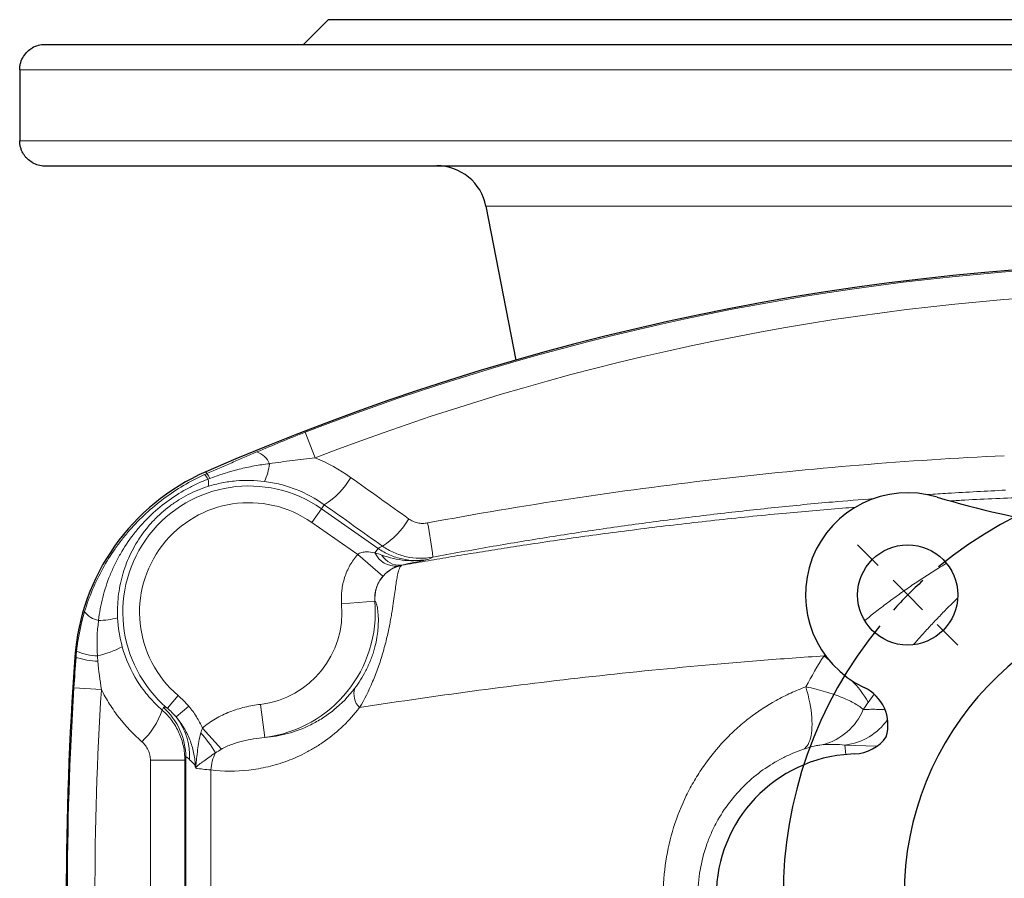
# Model space of a CAD drawing. Header units: millimetres. Extents: x -342 to 561, y -507 to 471.
# Tile 2 of 15: x -336 to -218, y -395 to -292. Entities that reach past the tile are written whole.
import ezdxf

# ---------------------------------------------------------------- set-up
doc = ezdxf.new("R2010")
doc.units = ezdxf.units.MM
doc.layers.add('FORMAT', color=7, linetype='Continuous')

# ---------------------------------------------------------------- blocks, each defined once
blk = doc.blocks.new('SW_CENTERMARKSYMBOL_3')
at = {"layer": 'FORMAT', "color": 0}
for p, q in [((-75.66, 3.54), (-78.14, 6.01)), ((3.54, 3.54), (6.01, 6.01)), ((-36.06, -31.06), (-36.06, 2.5)), ((-72.12, 0), (-73.89, 1.77)), ((0, 0), (1.77, 1.77)), ((0, 0), (-1.77, -1.77)), ((-72.12, 0), (-70.36, -1.77)), ((-68.59, -3.54), (-66.11, -6.01)), ((-3.54, -3.54), (-6.01, -6.01)), ((-36.06, -36.06), (-36.06, -33.56)), ((-41.06, -36.06), (-74.62, -36.06)), ((-36.06, -36.06), (-38.56, -36.06)), ((-36.06, -36.06), (-36.06, -38.56)), ((-36.06, -36.06), (-33.56, -36.06)), ((-31.06, -36.06), (2.5, -36.06)), ((-36.06, -41.06), (-36.06, -74.62)), ((-68.59, -68.59), (-66.11, -66.11)), ((-3.54, -68.59), (-6.01, -66.11)), ((-72.12, -72.12), (-70.36, -70.36)), ((0, -72.12), (-1.77, -70.36)), ((-72.12, -72.12), (-73.89, -73.89)), ((0, -72.12), (1.77, -73.89)), ((-75.66, -75.66), (-78.14, -78.14)), ((3.54, -75.66), (6.01, -78.14))]:
    blk.add_line(p, q, dxfattribs=at)
for start, end in [(50.6172, 129.3828), (132.1914, 135), (45, 47.8086), (42.1914, 45), (135, 137.8086), (140.6172, 219.3828), (320.6172, 39.3828), (222.1914, 225), (315, 317.8086), (225, 227.8086), (312.1914, 315), (230.6172, 309.3828)]:
    blk.add_arc((-36.06, -36.06), 51, start, end, dxfattribs=at)

msp = doc.modelspace()

# ---------------------------------------------------------------- linework, layer by layer
at = {"color": 7, "linetype": 'Continuous', "lineweight": 25}
for p, q in [((-299.47, -291.77), (-302.47, -294.77)), ((-88.47, -291.77), (-299.47, -291.77)), ((-54.47, -294.77), (-333.47, -294.77)), ((-336.46, -297.77), (-336.46, -306.27)), ((-333.47, -309.27), (-54.47, -309.27)), ((-280.58, -314.12), (-276.99, -332.56)), ((-236.37, -379.77), (-236.85, -379.79))]:
    msp.add_line(p, q, dxfattribs=at)
at = {"color": 8, "linetype": 'Continuous', "lineweight": 18}
for p, q in [((-336.46, -297.77), (-51.47, -297.77)), ((-51.47, -306.27), (-336.46, -306.27)), ((-107.35, -314.12), (-280.58, -314.12)), ((-301.05, -344.29), (-302.24, -341.21)), ((-314.14, -345.95), (-314.04, -346.17)), ((-314.14, -345.95), (-314.14, -345.95)), ((-300.29, -350.38), (-301.44, -352.02)), ((-300.29, -350.38), (-299.95, -349.9)), ((-293.51, -355.13), (-300.29, -350.38)), ((-301.44, -352.02), (-295.95, -355.86)), ((-293.51, -355.13), (-293.88, -355.65)), ((-292.93, -358.47), (-295.95, -355.86)), ((-287.43, -356.44), (-286.94, -356.18)), ((-290.67, -357.16), (-290.75, -357.14)), ((-293.89, -361.44), (-297.87, -361.79)), ((-293.89, -361.44), (-293.88, -361.44)), ((-239.93, -367.9), (-240.05, -368.01)), ((-329.85, -368.18), (-329.7, -368.2)), ((-329.85, -368.18), (-329.85, -368.18)), ((-326.66, -372.06), (-329.96, -371.86)), ((-318.76, -374.28), (-317.47, -372.76)), ((-234.76, -373.58), (-234.04, -372.6)), ((-317.72, -375.32), (-316.2, -374.04)), ((-307.09, -377.79), (-307.59, -373.82)), ((-319.22, -374.21), (-319.37, -374.52)), ((-312.28, -379.2), (-314.55, -376.67)), ((-237.55, -378.7), (-237.45, -379.83)), ((-237.55, -378.7), (-233.75, -378.85)), ((-316.55, -413.38), (-316.55, -380.16)), ((-313.54, -381.68), (-313.54, -411.85))]:
    msp.add_line(p, q, dxfattribs=at)
at = {"color": 8, "linetype": 'Continuous', "lineweight": 18, "flags": 128}
for points in [[(-239.54, -368.43), (-239.59, -368.39), (-240.05, -368.01)], [(-242.23, -371.72), (-242.1, -372.2), (-241.97, -372.68), (-241.86, -373.15), (-241.76, -373.62), (-241.68, -374.08), (-241.61, -374.53), (-241.56, -374.97), (-241.52, -375.4), (-241.5, -375.81), (-241.49, -376.21), (-241.5, -376.58), (-241.52, -376.94), (-241.56, -377.28), (-241.61, -377.6), (-241.68, -377.89), (-241.76, -378.16), (-241.86, -378.4), (-241.97, -378.62), (-242.09, -378.81), (-242.23, -378.97), (-242.37, -379.1), (-242.53, -379.2)], [(-316.66, -380.5), (-316.64, -380.43), (-316.55, -380.16)]]:
    msp.add_lwpolyline(points, dxfattribs=at)
at = {"color": 7, "linetype": 'Continuous', "lineweight": 25}
msp.add_circle((-230.03, -360.71), 6, dxfattribs=at)
for centre, radius, start, end in [((-333.47, -297.77), 3, 90, 120.0407), ((-333.47, -306.27), 3, 239.9434, 270), ((-286.47, -315.27), 6, 11, 90), ((-193.97, -621.17), 300.31, 66.4115, 113.5885), ((-303.61, -370.06), 26.31, 113.5885, 175.9053), ((-230.03, -360.71), 12.25, 73.2398, 244.7499), ((-193.97, -240.96), 112.81, 253.2398, 268.9841), ((-193.97, -396.77), 36.5, 93.1411, 266.8589), ((69.43, -396.77), 400.31, 175.9053, 184.0947), ((-237.39, -376.31), 5, 343.6015, 64.7499), ((-236.63, -374.77), 5, 273, 323.8944), ((-235.97, -396.77), 17, 93, 267)]:
    msp.add_arc(centre, radius, start, end, dxfattribs=at)
at = {"color": 8, "linetype": 'Continuous', "lineweight": 18}
for centre, radius, start, end in [((-193.97, -621.17), 300.31, 66.4115, 113.5885), ((-193.97, -621.17), 300.17, 93.0444, 111.1435), ((-193.97, -621.17), 296.87, 93.0444, 111.1435), ((-308.78, -345.89), 2.43, 21.6007, 72.1175), ((-312.87, -344.35), 6.38, 334.4623, 354.2731), ((-303.61, -370.06), 26.31, 113.5885, 175.9053), ((-315.36, -347.5), 1.6, 24.5306, 48.9364), ((-315.36, -347.49), 1.86, 23.663, 44.9664), ((-315.39, -347.29), 1.56, 344.3997, 16.8913), ((-304.74, -342.11), 9.15, 301.5347, 330.3957), ((-308.97, -362.77), 15.12, 55, 229.6106), ((-308.97, -362.77), 13.12, 55, 229.6106), ((-297.84, -347.03), 9.21, 301.7545, 330.3354), ((-326.15, -360.17), 39.41, 5.8131, 11.8388), ((-291.37, -354.5), 2.76, 204.7024, 274.8177), ((-290.91, -354.66), 2.49, 211.04, 273.684), ((-289.89, -361.09), 4, 101.1009, 185.0105), ((-308.97, -362.77), 11.14, 277.098, 5.04), ((-308.97, -362.77), 15.13, 277.098, 5.04), ((-326.4, -360.95), 2.89, 217.6535, 257.7484), ((-327.23, -353.35), 10.42, 271.2028, 283.9189), ((-330.26, -354.94), 13.45, 283.4189, 296.9309), ((-326.8, -360.92), 7.11, 246.489, 267.2747), ((69.43, -396.77), 400.31, 175.9053, 184.0947), ((-326.85, -359.66), 9, 251.5534, 268.5185), ((-244.58, -378.98), 11.21, 28.8043, 46.0902), ((69.43, -396.77), 400.17, 176.431, 183.569), ((69.43, -396.77), 396.87, 176.431, 183.569), ((-294.13, -372.59), 2.27, 161.5502, 225.3654), ((-328.45, -371.33), 9.62, 313.6149, 340.6559), ((-324.54, -380.17), 7.99, 0.0696, 48.2182), ((-242.08, -371.61), 7.3, 285.2107, 337.1966), ((-323.82, -380.09), 7.74, 357.3083, 37.9955), ((-238.42, -371.42), 7.33, 276.8534, 324.7881), ((-324.54, -386.37), 13.37, 30.2951, 42.9656), ((-308.46, -381.92), 5.08, 153.043, 177.3145), ((-319.95, -240.12), 140.41, 269.6574, 271.3435)]:
    msp.add_arc(centre, radius, start, end, dxfattribs=at)
for centre, major_axis, ratio, start_param, end_param in [((-114.04, -738.13), (253.72, 362.35), 0.942905, 1.072743, 1.074091), ((-303.56, -397.82), (-12.98, 17.67), 0.038842, 5.911832, 6.067213)]:
    msp.add_ellipse(centre, major_axis=major_axis, ratio=ratio, start_param=start_param, end_param=end_param, dxfattribs=at)
at = {"color": 7, "linetype": 'Continuous', "lineweight": 25}
for points, knots in [([(-336.46, -297.77), (-336.46, -297.62), (-336.45, -297.47), (-336.4, -297.18), (-336.37, -297.04), (-336.25, -296.63), (-336.13, -296.38), (-335.85, -295.94), (-335.69, -295.75), (-335.34, -295.42), (-335.16, -295.28), (-334.97, -295.17)], [0, 0, 0, 0, 0.125, 0.125, 0.25, 0.25, 0.5, 0.5, 0.75, 0.75, 1, 1, 1, 1]), ([(-334.97, -308.87), (-335.16, -308.75), (-335.34, -308.62), (-335.6, -308.38), (-335.69, -308.29), (-335.84, -308.1), (-335.92, -307.99), (-336.06, -307.77), (-336.13, -307.65), (-336.24, -307.4), (-336.29, -307.27), (-336.37, -307), (-336.4, -306.86), (-336.45, -306.57), (-336.46, -306.42), (-336.46, -306.27)], [0, 0, 0, 0, 0.25, 0.25, 0.375, 0.375, 0.5, 0.5, 0.625, 0.625, 0.75, 0.75, 0.875, 0.875, 1, 1, 1, 1]), ([(-315.37, -381.34), (-315.38, -381.29), (-315.39, -381.24), (-315.4, -381.19), (-315.4, -381.18), (-315.4, -381.17), (-315.4, -381.17)], [0.0001474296, 0.0001474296, 0.0001474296, 0.0001474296, 0.0003204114, 0.0003204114, 0.0003204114, 0.0003399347, 0.0003399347, 0.0003399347, 0.0003399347]), ([(-315.37, -381.34), (-315.36, -381.38), (-315.35, -381.41), (-315.31, -381.46), (-315.29, -381.47), (-315.27, -381.48)], [0, 0, 0, 0, 0.5, 0.5, 1, 1, 1, 1])]:
    msp.add_open_spline(points, degree=3, knots=knots, dxfattribs=at)
at = {"color": 8, "linetype": 'Continuous', "lineweight": 18}
for points in [[(-302.24, -341.21), (-304.22, -341.98), (-306.15, -342.77), (-308.03, -343.57)], [(-296.79, -346.62), (-298.12, -345.67), (-299.54, -344.89), (-301.05, -344.29)], [(-314.04, -346.17), (-314.13, -346.21), (-314.22, -346.25), (-314.31, -346.29)], [(-313.9, -346.84), (-313.82, -346.8), (-313.74, -346.77), (-313.65, -346.74)], [(-289.84, -351.58), (-292.15, -349.93), (-294.47, -348.28), (-296.79, -346.62)], [(-299.95, -349.9), (-297.63, -351.55), (-295.31, -353.2), (-292.99, -354.86)], [(-293.04, -355.94), (-293.32, -355.84), (-293.6, -355.75), (-293.88, -355.65)], [(-291.14, -357.25), (-291.01, -357.2), (-290.88, -357.17), (-290.75, -357.14)], [(-328.68, -362.71), (-329.15, -364.25), (-329.46, -365.83), (-329.63, -367.44)], [(-327.14, -368.02), (-327.23, -366.6), (-327.19, -365.18), (-327.01, -363.77)], [(-324.16, -366.93), (-324.48, -365.79), (-324.67, -364.64), (-324.72, -363.46)], [(-329.63, -367.44), (-329.66, -367.69), (-329.68, -367.94), (-329.7, -368.2)], [(-327.09, -368.65), (-327.11, -368.44), (-327.12, -368.23), (-327.14, -368.02)], [(-240.05, -368.01), (-240.83, -369.22), (-241.56, -370.46), (-242.23, -371.72)], [(-329.7, -368.2), (-329.79, -369.41), (-329.88, -370.63), (-329.96, -371.86)], [(-326.66, -372.06), (-326.84, -370.93), (-326.98, -369.8), (-327.09, -368.65)], [(-316.2, -374.04), (-316.59, -373.58), (-317.01, -373.15), (-317.47, -372.76)], [(-235.35, -374.44), (-235.16, -374.15), (-234.96, -373.87), (-234.76, -373.58)], [(-318.76, -374.28), (-319.03, -374.16), (-319.18, -374.13), (-319.22, -374.21)], [(-318.76, -374.28), (-318.39, -374.6), (-318.04, -374.95), (-317.72, -375.32)], [(-314.55, -376.67), (-314.63, -376.86), (-314.69, -377.06), (-314.75, -377.25)], [(-240.16, -378.65), (-239.26, -378.6), (-238.39, -378.62), (-237.55, -378.7)], [(-312.99, -379.62), (-312.76, -379.49), (-312.53, -379.35), (-312.28, -379.2)], [(-320.79, -413), (-320.79, -402.18), (-320.79, -391.36), (-320.79, -380.53)], [(-316.66, -380.5), (-316.66, -391.35), (-316.66, -402.19), (-316.66, -413.04)]]:
    msp.add_open_spline(points, degree=3, dxfattribs=at)
for points, knots in [([(-308.03, -343.57), (-308.53, -343.78), (-309.02, -343.99), (-310.02, -344.42), (-310.52, -344.64), (-312.02, -345.29), (-313.03, -345.73), (-314.04, -346.17)], [0, 0, 0, 0, 0.25, 0.25, 0.5, 0.5, 1, 1, 1, 1]), ([(-306.52, -344.99), (-305.61, -344.84), (-304.7, -344.71), (-302.88, -344.48), (-301.97, -344.38), (-301.05, -344.29)], [0, 0, 0, 0, 0.5, 0.5, 1, 1, 1, 1]), ([(-218.45, -344.02), (-230.06, -344.57), (-241.63, -345.53), (-264.67, -348.22), (-276.15, -349.95), (-287.58, -352.08)], [0, 0, 0, 0, 0.5, 0.5, 1, 1, 1, 1]), ([(-313.65, -346.74), (-312.5, -346.31), (-311.33, -345.94), (-309.55, -345.49), (-308.95, -345.36), (-307.74, -345.14), (-307.13, -345.05), (-306.52, -344.99)], [0, 0, 0, 0, 0.5, 0.5, 0.75, 0.75, 1, 1, 1, 1]), ([(-314.31, -346.29), (-315.17, -346.68), (-316.01, -347.12), (-317.64, -348.08), (-318.42, -348.6), (-320.67, -350.28), (-322.04, -351.54), (-323.6, -353.32), (-323.9, -353.68), (-324.48, -354.42), (-324.76, -354.8), (-325.56, -355.94), (-326.05, -356.73), (-326.95, -358.36), (-327.36, -359.2), (-328.09, -360.93), (-328.41, -361.81), (-328.68, -362.71)], [0, 0, 0, 0, 0.125, 0.125, 0.25, 0.25, 0.5, 0.5, 0.5625, 0.5625, 0.625, 0.625, 0.75, 0.75, 0.875, 0.875, 1, 1, 1, 1]), ([(-327.01, -363.77), (-326.9, -362.83), (-326.73, -361.91), (-326.27, -360.1), (-325.98, -359.21), (-325.45, -357.9), (-325.26, -357.47), (-324.85, -356.62), (-324.63, -356.21), (-323.92, -354.99), (-323.41, -354.21), (-322.55, -353.1), (-322.25, -352.74), (-321.63, -352.04), (-321.3, -351.7), (-320.29, -350.71), (-319.58, -350.1), (-318.08, -348.98), (-317.3, -348.48), (-316.06, -347.8), (-315.64, -347.59), (-314.78, -347.19), (-314.34, -347), (-313.9, -346.84)], [0, 0, 0, 0, 0.125, 0.125, 0.25, 0.25, 0.3125, 0.3125, 0.375, 0.375, 0.5, 0.5, 0.5625, 0.5625, 0.625, 0.625, 0.75, 0.75, 0.875, 0.875, 0.9375, 0.9375, 1, 1, 1, 1]), ([(-313.89, -347.71), (-313.34, -347.53), (-312.78, -347.39), (-311.66, -347.17), (-311.09, -347.09), (-309.4, -346.94), (-308.27, -346.96), (-307.11, -347.11)], [0, 0, 0, 0, 0.25, 0.25, 0.5, 0.5, 1, 1, 1, 1]), ([(-324.72, -363.46), (-324.76, -362.6), (-324.73, -361.74), (-324.54, -360.05), (-324.38, -359.21), (-323.92, -357.55), (-323.62, -356.75), (-322.9, -355.22), (-322.49, -354.48), (-321.76, -353.41), (-321.5, -353.06), (-320.97, -352.4), (-320.68, -352.08), (-319.8, -351.15), (-319.16, -350.58), (-318.12, -349.8), (-317.76, -349.55), (-317.03, -349.1), (-316.65, -348.88), (-315.51, -348.3), (-314.71, -347.97), (-313.89, -347.71)], [0, 0, 0, 0, 0.125, 0.125, 0.25, 0.25, 0.375, 0.375, 0.5, 0.5, 0.5625, 0.5625, 0.625, 0.625, 0.75, 0.75, 0.8125, 0.8125, 0.875, 0.875, 1, 1, 1, 1]), ([(-307.11, -347.11), (-306.46, -347.19), (-305.82, -347.31), (-304.55, -347.63), (-303.93, -347.83), (-302.13, -348.54), (-301.01, -349.15), (-299.95, -349.9)], [0, 0, 0, 0, 0.25, 0.25, 0.5, 0.5, 1, 1, 1, 1]), ([(-286.94, -356.18), (-284.68, -355.76), (-280.15, -354.94), (-273.35, -353.81), (-266.52, -352.77), (-259.69, -351.83), (-252.83, -350.98), (-245.94, -350.22), (-239.7, -349.61), (-235.74, -349.3), (-234.1, -349.16)], [0, 0, 0, 0, 0.129382, 0.258783, 0.38819, 0.517591, 0.646973, 0.776974, 0.906994, 1, 1, 1, 1]), ([(-227.64, -348.69), (-226.83, -348.64), (-223.71, -348.42), (-220.59, -348.26), (-218.29, -348.15)], [0, 0, 0, 0, 0.259928, 1, 1, 1, 1]), ([(-208.22, -348.76), (-209.48, -348.8), (-212, -348.86), (-215.75, -349), (-219.47, -349.15), (-222.52, -349.3), (-224.31, -349.4), (-224.87, -349.44)], [0, 0, 0, 0, 0.223993, 0.448069, 0.672174, 0.896251, 1, 1, 1, 1]), ([(-236.3, -350.19), (-236.81, -350.23), (-238.54, -350.37), (-241.44, -350.61), (-245.2, -350.95), (-249.1, -351.33), (-253.15, -351.76), (-257.14, -352.21), (-261.07, -352.68), (-264.93, -353.17), (-268.74, -353.68), (-272.48, -354.21), (-275.94, -354.73), (-279.15, -355.23), (-282.11, -355.7), (-285.02, -356.18), (-287.88, -356.67), (-289.74, -357), (-290.67, -357.16)], [0, 0, 0, 0, 0.025587, 0.085843, 0.146075, 0.216174, 0.286297, 0.35642, 0.42652, 0.496618, 0.56674, 0.636861, 0.70696, 0.765554, 0.824169, 0.882791, 0.941406, 1, 1, 1, 1]), ([(-287.58, -352.08), (-287.77, -352.12), (-287.98, -352.14), (-288.37, -352.13), (-288.57, -352.11), (-288.95, -352.02), (-289.14, -351.96), (-289.5, -351.8), (-289.67, -351.7), (-289.84, -351.58)], [0, 0, 0, 0, 0.25, 0.25, 0.5, 0.5, 0.75, 0.75, 1, 1, 1, 1]), ([(-287.43, -356.44), (-287.69, -356.49), (-287.96, -356.52), (-288.49, -356.57), (-288.76, -356.58), (-289.56, -356.57), (-290.08, -356.51), (-291.12, -356.29), (-291.64, -356.12), (-292.61, -355.7), (-293.07, -355.44), (-293.51, -355.13)], [0, 0, 0, 0, 0.125, 0.125, 0.25, 0.25, 0.5, 0.5, 0.75, 0.75, 1, 1, 1, 1]), ([(-292.99, -354.86), (-292.55, -355.16), (-292.1, -355.42), (-291.37, -355.74), (-291.13, -355.84), (-290.62, -356), (-290.36, -356.07), (-289.59, -356.24), (-289.06, -356.3), (-288, -356.32), (-287.47, -356.27), (-286.94, -356.18)], [0, 0, 0, 0, 0.25, 0.25, 0.375, 0.375, 0.5, 0.5, 0.75, 0.75, 1, 1, 1, 1]), ([(-295.95, -355.86), (-296.31, -356.27), (-296.61, -356.7), (-297, -357.39), (-297.12, -357.63), (-297.34, -358.12), (-297.43, -358.37), (-297.68, -359.14), (-297.79, -359.65), (-297.91, -360.71), (-297.92, -361.25), (-297.87, -361.79)], [0, 0, 0, 0, 0.25, 0.25, 0.375, 0.375, 0.5, 0.5, 0.75, 0.75, 1, 1, 1, 1]), ([(-293.88, -355.65), (-294.22, -355.59), (-294.57, -355.54), (-295.1, -355.56), (-295.28, -355.58), (-295.63, -355.67), (-295.81, -355.74), (-295.95, -355.86)], [0, 0, 0, 0, 0.5, 0.5, 0.75, 0.75, 1, 1, 1, 1]), ([(-293.04, -355.94), (-292.14, -356.25), (-291.22, -356.47), (-289.81, -356.61), (-289.33, -356.62), (-288.61, -356.59), (-288.38, -356.57), (-288.02, -356.53), (-287.9, -356.52), (-287.66, -356.48), (-287.55, -356.46), (-287.43, -356.44)], [0, 0, 0, 0, 0.5, 0.5, 0.75, 0.75, 0.875, 0.875, 0.9375, 0.9375, 1, 1, 1, 1]), ([(-295.72, -374.2), (-295.15, -373.24), (-294.63, -372.22), (-294.04, -370.82), (-293.92, -370.54), (-293.7, -369.97), (-293.6, -369.69), (-293.29, -368.82), (-293.1, -368.24), (-292.77, -367.09), (-292.62, -366.53), (-292.36, -365.43), (-292.24, -364.91), (-292.09, -364.16), (-292.05, -363.91), (-291.96, -363.44), (-291.92, -363.21), (-291.81, -362.54), (-291.74, -362.13), (-291.63, -361.35), (-291.58, -360.99), (-291.49, -360.33), (-291.44, -360.02), (-291.36, -359.47), (-291.33, -359.21), (-291.25, -358.75), (-291.22, -358.54), (-291.11, -357.99), (-291.03, -357.72), (-290.86, -357.32), (-290.77, -357.21), (-290.67, -357.16)], [0, 0, 0, 0, 0.125, 0.125, 0.15625, 0.15625, 0.1875, 0.1875, 0.25, 0.25, 0.3125, 0.3125, 0.375, 0.375, 0.40625, 0.40625, 0.4375, 0.4375, 0.5, 0.5, 0.5625, 0.5625, 0.625, 0.625, 0.6875, 0.6875, 0.75, 0.75, 0.875, 0.875, 1, 1, 1, 1]), ([(-292.93, -358.47), (-292.85, -358.38), (-292.77, -358.3), (-292.61, -358.14), (-292.53, -358.06), (-292.36, -357.93), (-292.28, -357.86), (-292.12, -357.75), (-292.04, -357.69), (-291.82, -357.55), (-291.67, -357.47), (-291.39, -357.34), (-291.26, -357.29), (-291.14, -357.25)], [0, 0, 0, 0, 0.125, 0.125, 0.25, 0.25, 0.375, 0.375, 0.5, 0.5, 0.75, 0.75, 1, 1, 1, 1]), ([(-290.75, -357.14), (-290.12, -357.01), (-289.54, -356.89), (-288.46, -356.65), (-287.94, -356.55), (-287.43, -356.44)], [0, 0, 0, 0, 0.5, 0.5, 1, 1, 1, 1]), ([(-225.38, -356.92), (-225.7, -357.11), (-226.53, -357.61), (-227.84, -358.44), (-229.36, -359.44), (-230.88, -360.5), (-232.42, -361.62), (-233.85, -362.71), (-234.76, -363.44), (-235.17, -363.77)], [0, 0, 0, 0, 0.094419, 0.242057, 0.389372, 0.547897, 0.706723, 0.865692, 1, 1, 1, 1]), ([(-293.89, -361.44), (-293.91, -361.17), (-293.91, -360.9), (-293.85, -360.37), (-293.79, -360.11), (-293.63, -359.6), (-293.52, -359.36), (-293.26, -358.89), (-293.11, -358.68), (-292.93, -358.47)], [0, 0, 0, 0, 0.25, 0.25, 0.5, 0.5, 0.75, 0.75, 1, 1, 1, 1]), ([(-229.32, -366.66), (-229.06, -366.36), (-228.46, -365.67), (-227.51, -364.62), (-226.46, -363.51), (-225.33, -362.34), (-224.52, -361.53), (-224.06, -361.1), (-224.05, -361.08)], [0, 0, 0, 0, 0.1558122, 0.3538572, 0.5519076, 0.7497555, 0.9925843, 1, 1, 1, 1]), ([(-293.88, -361.44), (-293.85, -361.45), (-293.81, -361.49), (-293.74, -361.65), (-293.69, -361.77), (-293.61, -362.11), (-293.57, -362.32), (-293.51, -362.86), (-293.48, -363.18), (-293.47, -363.79), (-293.47, -364.01), (-293.49, -364.51), (-293.51, -364.78), (-293.57, -365.38), (-293.62, -365.72), (-293.76, -366.44), (-293.85, -366.84), (-294.03, -367.46), (-294.09, -367.67), (-294.24, -368.1), (-294.32, -368.33), (-294.58, -368.97), (-294.76, -369.38), (-295.18, -370.18), (-295.39, -370.55), (-295.82, -371.24), (-296.05, -371.56), (-296.28, -371.87)], [0, 0, 0, 0, 0.125, 0.125, 0.25, 0.25, 0.375, 0.375, 0.5, 0.5, 0.5625, 0.5625, 0.625, 0.625, 0.6875, 0.6875, 0.75, 0.75, 0.78125, 0.78125, 0.8125, 0.8125, 0.875, 0.875, 0.9375, 0.9375, 1, 1, 1, 1]), ([(-319.37, -374.52), (-319.94, -374.02), (-320.47, -373.49), (-321.21, -372.63), (-321.45, -372.33), (-321.9, -371.72), (-322.12, -371.4), (-323.14, -369.8), (-323.75, -368.41), (-324.16, -366.93)], [0, 0, 0, 0, 0.25, 0.25, 0.375, 0.375, 0.5, 0.5, 1, 1, 1, 1]), ([(-295.72, -374.2), (-291.64, -373.57), (-287.42, -372.95), (-278.7, -371.77), (-274.2, -371.21), (-264.91, -370.15), (-260.12, -369.66), (-252.72, -368.98), (-250.21, -368.77), (-245.16, -368.37), (-242.61, -368.18), (-240.05, -368.01)], [0, 0, 0, 0, 0.25, 0.25, 0.5, 0.5, 0.75, 0.75, 0.875, 0.875, 1, 1, 1, 1]), ([(-242.23, -421.82), (-243.46, -421.37), (-244.64, -420.83), (-246.9, -419.57), (-247.99, -418.86), (-249.54, -417.66), (-250.05, -417.24), (-251.03, -416.35), (-251.51, -415.89), (-252.87, -414.46), (-253.7, -413.43), (-254.85, -411.79), (-255.21, -411.23), (-255.9, -410.06), (-256.22, -409.46), (-257.13, -407.62), (-257.64, -406.36), (-258.46, -403.75), (-258.78, -402.41), (-259.11, -400.33), (-259.19, -399.63), (-259.3, -398.23), (-259.33, -397.53), (-259.33, -395.41), (-259.23, -394.01), (-258.8, -391.23), (-258.49, -389.88), (-257.67, -387.26), (-257.16, -385.99), (-256.26, -384.14), (-255.93, -383.54), (-255.25, -382.37), (-254.89, -381.81), (-253.74, -380.16), (-252.91, -379.13), (-251.53, -377.67), (-251.05, -377.21), (-250.08, -376.32), (-249.58, -375.9), (-248.03, -374.7), (-246.94, -373.99), (-245.23, -373.03), (-244.64, -372.74), (-243.45, -372.19), (-242.85, -371.95), (-242.23, -371.72)], [0, 0, 0, 0, 0.0625, 0.0625, 0.125, 0.125, 0.15625, 0.15625, 0.1875, 0.1875, 0.25, 0.25, 0.28125, 0.28125, 0.3125, 0.3125, 0.375, 0.375, 0.4375, 0.4375, 0.46875, 0.46875, 0.5, 0.5, 0.5625, 0.5625, 0.625, 0.625, 0.6875, 0.6875, 0.71875, 0.71875, 0.75, 0.75, 0.8125, 0.8125, 0.84375, 0.84375, 0.875, 0.875, 0.9375, 0.9375, 0.96875, 0.96875, 1, 1, 1, 1]), ([(-235.35, -374.44), (-235.47, -374.33), (-235.61, -374.21), (-235.95, -373.98), (-236.14, -373.86), (-236.57, -373.61), (-236.8, -373.49), (-237.31, -373.24), (-237.59, -373.12), (-238.49, -372.75), (-239.15, -372.52), (-240.6, -372.09), (-241.4, -371.89), (-242.23, -371.72)], [0, 0, 0, 0, 0.125, 0.125, 0.25, 0.25, 0.375, 0.375, 0.5, 0.5, 0.75, 0.75, 1, 1, 1, 1]), ([(-326.66, -372.06), (-326.36, -372.65), (-326.04, -373.23), (-325.33, -374.35), (-324.94, -374.9), (-323.72, -376.47), (-322.81, -377.43), (-321.81, -378.3)], [0, 0, 0, 0, 0.25, 0.25, 0.5, 0.5, 1, 1, 1, 1]), ([(-296.28, -371.87), (-297.07, -372.91), (-297.92, -373.77), (-299.25, -374.85), (-299.71, -375.18), (-300.63, -375.77), (-301.1, -376.03), (-302.49, -376.73), (-303.42, -377.07), (-305.27, -377.57), (-306.19, -377.72), (-307.09, -377.79)], [0, 0, 0, 0, 0.25, 0.25, 0.375, 0.375, 0.5, 0.5, 0.75, 0.75, 1, 1, 1, 1]), ([(-314.55, -376.67), (-314.76, -376.2), (-315.01, -375.74), (-315.56, -374.86), (-315.86, -374.44), (-316.2, -374.04)], [0, 0, 0, 0, 0.5, 0.5, 1, 1, 1, 1]), ([(-307.59, -373.82), (-308.22, -373.9), (-308.85, -374.01), (-310.08, -374.31), (-310.68, -374.5), (-311.57, -374.84), (-311.86, -374.96), (-312.44, -375.24), (-312.72, -375.39), (-313.55, -375.87), (-314.07, -376.24), (-314.55, -376.67)], [0, 0, 0, 0, 0.25, 0.25, 0.5, 0.5, 0.625, 0.625, 0.75, 0.75, 1, 1, 1, 1]), ([(-316.66, -380.5), (-316.66, -379.93), (-316.72, -379.37), (-316.96, -378.28), (-317.14, -377.73), (-317.6, -376.71), (-317.88, -376.22), (-318.39, -375.54), (-318.57, -375.32), (-318.95, -374.91), (-319.15, -374.71), (-319.37, -374.52)], [0, 0, 0, 0, 0.25, 0.25, 0.5, 0.5, 0.75, 0.75, 0.875, 0.875, 1, 1, 1, 1]), ([(-313.54, -381.68), (-312.06, -381.86), (-310.55, -381.87), (-308.24, -381.61), (-307.47, -381.48), (-305.92, -381.11), (-305.14, -380.88), (-303.6, -380.31), (-302.84, -379.97), (-301.69, -379.36), (-301.31, -379.15), (-300.56, -378.68), (-300.18, -378.43), (-299.08, -377.64), (-298.36, -377.05), (-296.99, -375.74), (-296.34, -375.01), (-295.72, -374.2)], [0, 0, 0, 0, 0.25, 0.25, 0.375, 0.375, 0.5, 0.5, 0.625, 0.625, 0.6875, 0.6875, 0.75, 0.75, 0.875, 0.875, 1, 1, 1, 1]), ([(-232.75, -374.47), (-233.01, -374.45), (-233.57, -374.42), (-234.43, -374.41), (-235.05, -374.43), (-235.35, -374.44)], [0, 0, 0, 0, 0.305555, 0.652778, 1, 1, 1, 1]), ([(-317.72, -375.32), (-317.37, -375.73), (-317.06, -376.16), (-316.51, -377.08), (-316.27, -377.56), (-315.88, -378.55), (-315.73, -379.06), (-315.5, -380.1), (-315.43, -380.63), (-315.4, -381.17)], [0, 0, 0, 0, 0.25, 0.25, 0.5, 0.5, 0.75, 0.75, 1, 1, 1, 1]), ([(-314.75, -377.25), (-314.85, -377.59), (-314.93, -377.93), (-315.04, -378.61), (-315.09, -378.95), (-315.17, -379.63), (-315.21, -379.97), (-315.27, -380.48), (-315.29, -380.65), (-315.32, -380.91), (-315.33, -380.99), (-315.35, -381.17), (-315.36, -381.25), (-315.37, -381.34)], [0, 0, 0, 0, 0.25, 0.25, 0.5, 0.5, 0.75, 0.75, 0.875, 0.875, 0.9375, 0.9375, 1, 1, 1, 1]), ([(-321.81, -378.3), (-321.65, -378.44), (-321.51, -378.6), (-321.25, -378.93), (-321.15, -379.11), (-320.97, -379.5), (-320.91, -379.7), (-320.82, -380.11), (-320.79, -380.32), (-320.79, -380.53)], [0, 0, 0, 0, 0.25, 0.25, 0.5, 0.5, 0.75, 0.75, 1, 1, 1, 1]), ([(-312.28, -379.2), (-311.89, -378.96), (-311.47, -378.78), (-310.61, -378.46), (-310.18, -378.34), (-308.87, -378.02), (-307.98, -377.89), (-307.09, -377.79)], [0, 0, 0, 0, 0.25, 0.25, 0.5, 0.5, 1, 1, 1, 1]), ([(-242.53, -379.2), (-241.99, -379.02), (-241.5, -378.89), (-240.89, -378.75), (-240.7, -378.72), (-240.39, -378.67), (-240.26, -378.66), (-240.16, -378.65)], [0, 0, 0, 0, 0.5, 0.5, 0.75, 0.75, 1, 1, 1, 1]), ([(-315.27, -381.48), (-315.28, -381.47), (-315.29, -381.46), (-315.31, -381.44), (-315.31, -381.43), (-315.32, -381.4), (-315.32, -381.39), (-315.32, -381.37), (-315.32, -381.36), (-315.31, -381.34), (-315.3, -381.33), (-315.26, -381.28), (-315.22, -381.25), (-315.11, -381.15), (-315.03, -381.09), (-314.78, -380.9), (-314.59, -380.76), (-314.19, -380.46), (-313.97, -380.31), (-313.51, -379.98), (-313.25, -379.8), (-312.99, -379.62)], [0, 0, 0, 0, 0.015625, 0.015625, 0.03125, 0.03125, 0.039063, 0.039063, 0.046875, 0.046875, 0.0625, 0.0625, 0.125, 0.125, 0.25, 0.25, 0.5, 0.5, 0.75, 0.75, 1, 1, 1, 1]), ([(-242.53, -379.2), (-242.96, -379.35), (-243.39, -379.51), (-244.23, -379.87), (-244.64, -380.06), (-245.86, -380.68), (-246.63, -381.16), (-248.12, -382.21), (-248.83, -382.8), (-250.18, -384.1), (-250.8, -384.81), (-251.96, -386.32), (-252.48, -387.13), (-253.19, -388.43), (-253.4, -388.88), (-253.8, -389.79), (-253.99, -390.25), (-254.48, -391.67), (-254.73, -392.66), (-255.08, -394.71), (-255.17, -395.75), (-255.17, -397.33), (-255.14, -397.85), (-255.05, -398.89), (-254.98, -399.41), (-254.72, -400.94), (-254.46, -401.92), (-253.8, -403.81), (-253.4, -404.72), (-252.69, -406.02), (-252.44, -406.44), (-251.91, -407.25), (-251.63, -407.64), (-250.77, -408.77), (-250.15, -409.46), (-248.81, -410.75), (-248.09, -411.34), (-246.6, -412.4), (-245.83, -412.87), (-244.23, -413.69), (-243.39, -414.04), (-242.53, -414.33)], [0, 0, 0, 0, 0.03125, 0.03125, 0.0625, 0.0625, 0.125, 0.125, 0.1875, 0.1875, 0.25, 0.25, 0.3125, 0.3125, 0.34375, 0.34375, 0.375, 0.375, 0.4375, 0.4375, 0.5, 0.5, 0.53125, 0.53125, 0.5625, 0.5625, 0.625, 0.625, 0.6875, 0.6875, 0.71875, 0.71875, 0.75, 0.75, 0.8125, 0.8125, 0.875, 0.875, 0.9375, 0.9375, 1, 1, 1, 1]), ([(-316.55, -380.16), (-316.54, -380.11), (-316.5, -380.11), (-316.34, -380.22), (-316.23, -380.31), (-316.09, -380.45)], [0, 0, 0, 0, 0.5, 0.5, 1, 1, 1, 1]), ([(-315.27, -381.48), (-315.04, -381.52), (-314.78, -381.56), (-314.2, -381.62), (-313.88, -381.66), (-313.54, -381.68)], [0, 0, 0, 0, 0.5, 0.5, 1, 1, 1, 1])]:
    msp.add_open_spline(points, degree=3, knots=knots, dxfattribs=at)

# ---------------------------------------------------------------- block references
at = {"layer": 'FORMAT'}
msp.add_blockref('SW_CENTERMARKSYMBOL_3', (-157.9, -360.71), dxfattribs=at)

doc.saveas('drawing.dxf')
